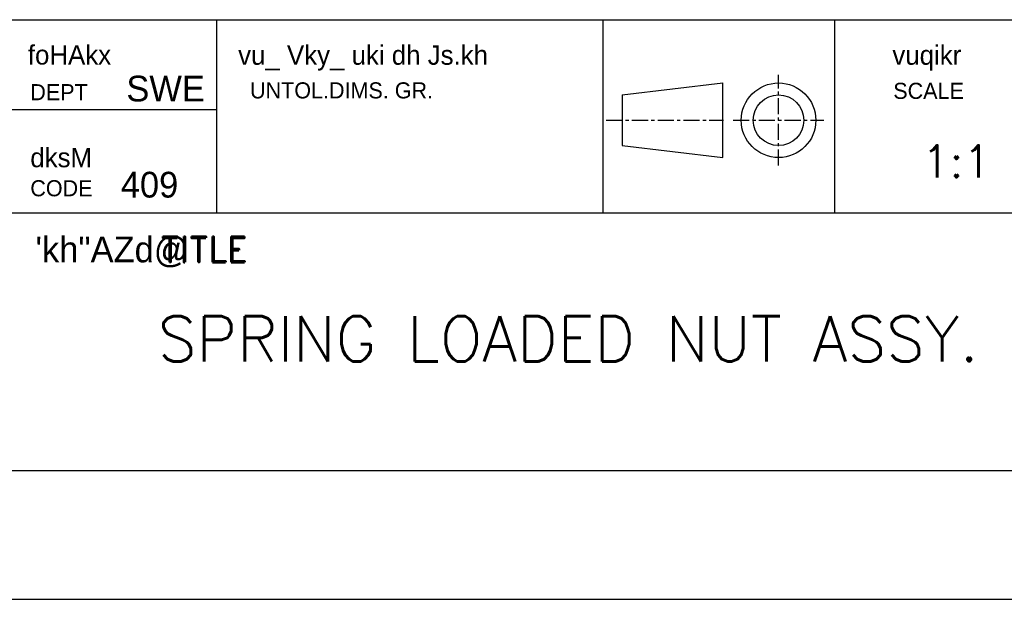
# Model space of a CAD drawing. Extents: x -26640 to -26430, y -165 to -17.
# Tile 3 of 7: x -26520 to -26482, y -165 to -143. Entities that reach past the tile are written whole.
import ezdxf
from ezdxf.enums import TextEntityAlignment as Align

# ---------------------------------------------------------------- set-up
doc = ezdxf.new("R2010")
doc.units = 0
doc.header["$MEASUREMENT"] = 0
doc.linetypes.add('CENTER', pattern=[2, 1.25, -0.25, 0.25, -0.25])
doc.layers.get('0').update_dxf_attribs({"linetype": 'CONTINUOUS'})
doc.layers.add('TEXT', color=2, linetype='CONTINUOUS')
doc.styles.add('HINDI', font='hindi')
doc.styles.add('ROMAND', font='romand')
doc.styles.add('ROMANS', font='romans.shx')

# ---------------------------------------------------------------- blocks, each defined once
blk = doc.blocks.new('A3')
for p, q in [((170, 45), (410, 45)), ((256, 30), (256, 45)), ((286, 30), (286, 45)), ((304, 30), (304, 45)), ((240, 30), (410, 30)), ((20, 10), (410, 10)), ((170, 10), (410, 10)), ((0, 0), (420, 0))]:
    blk.add_line(p, q)
at = {"layer": 'TEXT', "linetype": 'CENTER'}
for p, q in [((299.623, 33.67), (299.623, 40.716)), ((286.244, 37.192), (295.345, 37.192)), ((296.098, 37.192), (303.148, 37.192))]:
    blk.add_line(p, q, dxfattribs=at)
at = {"layer": 'TEXT'}
for p, q in [((287.492, 39.156), (295.286, 40.088)), ((295.286, 34.295), (295.286, 40.088)), ((287.492, 39.156), (287.492, 35.227)), ((256, 38), (240, 38)), ((287.492, 35.227), (295.286, 34.295))]:
    blk.add_line(p, q, dxfattribs=at)
for radius in [2.896, 1.965]:
    blk.add_circle((299.623, 37.192), radius, dxfattribs=at)
at = {"style": 'HINDI'}
for s, height, p in [('foHAkx', 1.5, (241.334, 41.52)), ('vu_ Vky_ uki dh Js.kh', 1.5, (257.664, 41.501)), ('vuqikr', 1.5, (308.463, 41.501)), ('dksM', 1.5, (241.526, 33.545)), ('\'kh"AZd@', 2, (241.924, 26.165))]:
    blk.add_text(s, height=height, dxfattribs=at).set_placement(p)
for s, p in [('SWE', (248.986, 38.654)), ('409', (248.551, 31.191))]:
    blk.add_text(s, height=2).set_placement(p)
at = {"color": 7, "style": 'ROMANS', "width": 1.3}
blk.add_attdef('DRG_NO', (81.193, 282.789), '', height=3.5, rotation=180, dxfattribs=at)
at = {"style": 'ROMANS'}
for tag, p, width in [('SHTNO', (13.589, 112.796), 0.8), ('REV_NO', (13.609, 103.509), 0.8), ('DRG_NO', (13.688, 75.163), 0.9)]:
    blk.add_attdef(tag, p, '', height=2.8, rotation=90, dxfattribs=dict(at, width=width))
at = {"color": 7, "style": 'ROMANS'}
for tag, p, height in [('PRODUCT', (309.081, 74.125), 4), ('DRN_SIGN', (366.754, 58.083), 1), ('CHD_SIGN', (366.794, 52.108), 1), ('APP_SIGN', (367.443, 46.306), 1), ('NEW_ALT_SIGN', (153.42, 42.235), 1), ('OLD_ALT_SIGN', (224.865, 42.094), 1), ('NEW_CHD_SIGN', (152.97, 38.033), 1), ('OLD_CHD_SIGN', (224.415, 37.892), 1), ('NEW_APP_SIGN', (152.97, 34.131), 1), ('OLD_APP_SIGN', (224.415, 33.99), 1), ('TITLE1', (257.161, 19.996), 3.5), ('TITLE2', (256.849, 13.78), 3.5)]:
    blk.add_attdef(tag, p, '', height=height, dxfattribs=at)
for tag, height, p in [('DRN_BY', 2, (352.453, 59.462)), ('DRN_DATE', 1.5, (390.703, 59.562)), ('CHD_BY', 2, (352.453, 53.454)), ('CHD_DATE', 1.5, (390.606, 54.046)), ('NOVAR', 2.5, (403.979, 50.511)), ('APP_BY', 2, (352.453, 47.446)), ('APP_DATE', 1.5, (390.606, 47.546)), ('REFTOASSY', 2.5, (357.116, 34.38)), ('ITNO', 2.5, (390.337, 34.655)), ('SCALE', 2.5, (313.439, 33.999)), ('NOIT', 2.5, (404.463, 32.959)), ('REV_NO', 3.5, (404.113, 21.064)), ('SHTNO', 2.5, (364.939, 12.481)), ('NOSHT', 2.5, (406.967, 12.659))]:
    blk.add_attdef(tag, text='', height=height, dxfattribs=at).set_placement(p, align=Align.MIDDLE)
at = {"style": 'ROMANS', "width": 0.7}
for tag, p in [('NEW_ALT_BY', (136.493, 42.056)), ('OLD_ALT_BY', (207.938, 41.915)), ('NEW_CHD_BY', (136.585, 37.997)), ('OLD_CHD_BY', (208.053, 37.885)), ('NEW_REV_NO', (100.601, 37.403)), ('NEW_REV_DT', (109.82, 37.403)), ('OLD_REV_NO', (172.09, 37.404)), ('OLD_REV_DT', (181.13, 37.33)), ('NEW_APP_BY', (138.072, 33.987)), ('OLD_APP_BY', (208.688, 33.974))]:
    blk.add_attdef(tag, p, '', height=1.5, dxfattribs=at)
at = {"color": 7, "style": 'ROMANS', "width": 0.8}
blk.add_attdef('WEIGHT', text='', height=2.3, dxfattribs=at).set_placement((330.676, 33.745), align=Align.MIDDLE)
at = {"style": 'ROMANS'}
for tag, p, height in [('OLD_DCA_NO', (179.034, 29.633), 2), ('NEW_DCA_NO', (109.291, 29.178), 2), ('NEW_DCA_DETAILS', (108.878, 24.572), 1.8), ('OLD_DCA_DETAILS', (178.874, 23.168), 1.8)]:
    blk.add_attdef(tag, p, '', height=height, dxfattribs=at)
at = {"color": 7, "style": 'ROMANS', "width": 1.3}
blk.add_attdef('DRG_NO', (341.377, 19.211), '', height=3.5, dxfattribs=at)
at = {"layer": 'TEXT'}
for s, p in [('DEPT', (241.525, 38.747)), ('UNTOL.DIMS. GR.', (258.589, 38.888)), ('SCALE', (308.532, 38.853)), ('CODE', (241.525, 31.29))]:
    blk.add_text(s, height=1.25, dxfattribs=at).set_placement(p)
at = {"layer": 'TEXT', "style": 'ROMAND'}
blk.add_text('TITLE', height=2, dxfattribs=at).set_placement((251.636, 26.167))

msp = doc.modelspace()

# ---------------------------------------------------------------- block references
ref = msp.add_blockref('A3', (-26640.21, -165.306), dxfattribs=dict(xscale=0.5, yscale=0.5, zscale=0.5))
ref.add_attrib('SCALE', '1:1', dxfattribs={"color": 7, "height": 1.25, "style": 'ROMANS'}).set_placement((-26483.49, -148.306), align=Align.MIDDLE)
ref.add_attrib('TITLE1', 'SPRING LOADED NUT ASSY.', (-26514.496, -156.069), dxfattribs={"color": 7, "height": 1.75, "style": 'ROMANS'})

doc.saveas('drawing.dxf')
